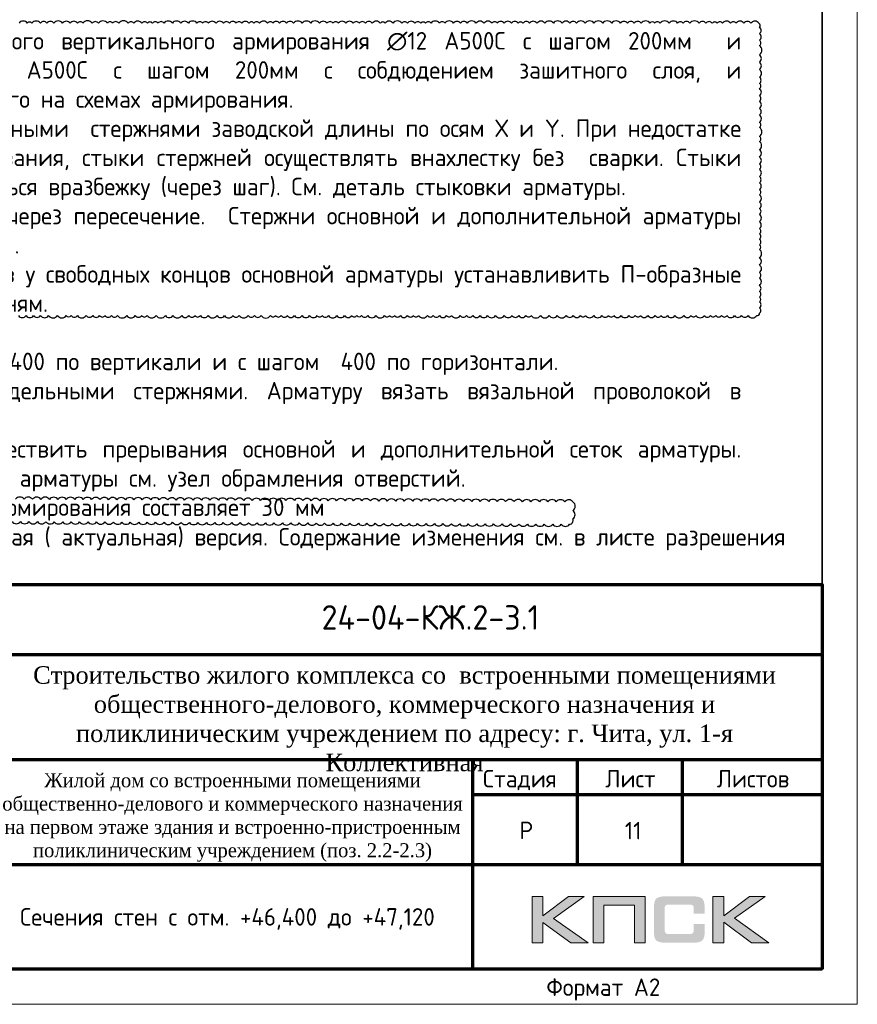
# Model space of a CAD drawing. Header units: millimetres. Extents: x 247266 to 730847, y -636031 to 10052.
# Tile 107 of 196: x 572686 to 584654, y -395758 to -381681. Entities that reach past the tile are written whole.
import ezdxf
from ezdxf.enums import TextEntityAlignment as Align

# ---------------------------------------------------------------- set-up
doc = ezdxf.new("R2010")
doc.units = ezdxf.units.MM
for name, color, linetype in [('PDF7_Text', 7, 'Continuous'), ('PDF8_Text', 7, 'Continuous'), ('Исправления', 1, 'Continuous'), ('Рамка печать', 7, 'Continuous'), ('ТОЛСТЫЕ_ОСНОВНЫЕ', 7, 'Continuous')]:
    doc.layers.add(name, color=color, linetype=linetype)
for name, color, linetype, lineweight in [('Выноски', 7, 'Continuous', 20), ('размер', 7, 'Continuous', 25), ('Рамка', 7, 'Continuous', 70), ('Текст', 7, 'Continuous', 25), ('ТОНКИЕ', 7, 'Continuous', 9)]:
    doc.layers.add(name, color=color, linetype=linetype, lineweight=lineweight)
doc.styles.add('GOST-2.304_Type-B', font='GOST_Common.ttf')
doc.styles.add('PDF Times New Roman', font='times.ttf')
doc.styles.add('style1', font='GOST_Common.ttf', dxfattribs={"height": 500})
doc.styles.add('ГОСТ', font='GOST_Common.ttf')

# ---------------------------------------------------------------- blocks, each defined once
blk = doc.blocks.new('*U3687')
at = {"layer": 'ТОЛСТЫЕ_ОСНОВНЫЕ', "lineweight": 35}
blk.add_lwpolyline([(20, 5), (589, 5), (589, 415), (20, 415)], close=True, dxfattribs=at)
at = {"layer": 'ТОНКИЕ'}
blk.add_lwpolyline([(0, 0), (594, 0), (594, 420), (0, 420)], close=True, dxfattribs=at)
at = {"layer": 'Текст', "style": 'style1'}
blk.add_text('Формат А2', height=2.5, dxfattribs=at).set_placement((549.57, 1.2))
blk = doc.blocks.new('11')
at = {"layer": 'Выноски'}
for p, q in [((47944, 66700), (47962, 66737)), ((47962, 66737), (47989, 66781)), ((47989, 66781), (48016, 66806)), ((48016, 66806), (48038, 66823)), ((48038, 66823), (48060, 66786)), ((48060, 66786), (48058, 66769)), ((47885, 66608), (47944, 66700))]:
    blk.add_line(p, q, dxfattribs=at)
blk.add_lwpolyline([(47863, 66761), (47937, 66865), (47843, 66458), (47885, 66564), (47905, 66616), (47954, 66628), (47979, 66606), (47957, 66539), (47937, 66487), (47947, 66458), (47991, 66470), (48051, 66611), (48041, 66569), (48023, 66505), (48023, 66448), (48065, 66448), (48090, 66529), (48110, 66608), (48043, 66369), (47972, 66275), (47954, 66344), (47991, 66389), (48078, 66431), (48142, 66470), (48154, 66441), (48204, 66512), (48246, 66606), (48209, 66455), (48204, 66418), (48295, 66574), (48265, 66463), (48265, 66455), (48312, 66453), (48342, 66529), (48347, 66584), (48337, 66465), (48349, 66453), (48401, 66569), (48443, 66616), (48461, 66678), (48466, 66727), (48436, 66811), (48399, 66754), (48399, 66618), (48389, 66549), (48374, 66507), (48416, 66564), (48441, 66576), (48451, 66524), (48433, 66482), (48419, 66453), (48424, 66428), (48458, 66421)], dxfattribs=at)
blk = doc.blocks.new('яяя')
at = {"lineweight": 30}
for points in [[(345424, 110432), (345425, 110410), (345424, 110397), (345417, 110379), (345406, 110350), (345390, 110319), (345357, 110275), (345310, 110221), (345265, 110176), (345198, 110110), (345161, 110077), (345133, 110066), (345116, 110066), (345102, 110075), (345090, 110091), (345082, 110115), (345074, 110146), (345066, 110182), (345064, 110206), (345067, 110234), (345077, 110278), (345095, 110320), (345114, 110361), (345134, 110395), (345159, 110428), (345195, 110469), (345228, 110506), (345284, 110560), (345331, 110595), (345379, 110625), (345435, 110648), (345486, 110670), (345532, 110686), (345573, 110696), (345605, 110698), (345621, 110695), (345635, 110687), (345648, 110671), (345656, 110649), (345659, 110625), (345659, 110583), (345656, 110553), (345647, 110523), (345635, 110489), (345387, 110033), (345349, 109985), (345311, 109948), (345247, 109889), (345209, 109858), (345192, 109844), (345180, 109837), (345157, 109833), (345150, 109835), (345140, 109842), (345135, 109856), (345138, 109881), (345148, 109892), (345183, 109930), (345267, 110024), (345343, 110105), (345455, 110213), (345617, 110343), (345775, 110456), (345811, 110526), (345838, 110607), (345890, 110740), (345902, 110771), (345698, 110295), (345672, 110226), (345626, 110132), (345572, 110032), (345518, 109953), (345481, 109918), (345497, 110001), (345567, 110147), (345655, 110301), (345760, 110442)], [(345481, 109918), (345476, 109896), (345475, 109874), (345485, 109861), (345506, 109866), (345539, 109891), (345632, 109983), (345968, 110450), (346022, 110527), (346029, 110560), (346027, 110579), (346026, 110590), (346010, 110605), (345993, 110609), (345975, 110601), (345962, 110584), (345954, 110562), (345857, 110421), (345783, 110292), (345741, 110183), (345701, 110079), (345665, 109985), (345660, 109952), (345666, 109929), (345669, 109915), (345682, 109910), (345702, 109914), (345735, 109941), (345846, 110007), (346065, 110160), (346075, 110193), (346070, 110217), (346066, 110236), (346052, 110241), (346030, 110241), (346007, 110228), (345978, 110203), (345960, 110164), (345892, 110010), (345895, 109986), (345904, 109966), (345925, 109964), (345969, 109968), (346045, 110000), (346218, 110114), (346261, 110154), (346280, 110184), (346282, 110210), (346278, 110225), (346263, 110229), (346241, 110222), (346220, 110198), (346162, 110049), (345989, 109904), (345932, 109849), (345906, 109805), (345891, 109739), (345890, 109690), (345899, 109652), (345924, 109647), (345956, 109655), (345980, 109674), (346058, 109838), (346158, 110046), (346261, 110098), (346314, 110120), (346292, 110079), (346269, 110036), (346261, 110008), (346267, 109998), (346293, 109998), (346363, 110039), (346445, 110095), (346421, 110068), (346414, 110040), (346407, 110011), (346416, 109990), (346466, 109972), (346509, 109977), (346574, 109984), (347172, 110293)], [(346586, 109971), (346543, 109917), (346509, 109873), (346489, 109825), (346475, 109767), (346472, 109710), (346478, 109675), (346485, 109641), (346501, 109621), (346517, 109602), (346542, 109589), (346568, 109592), (346605, 109620), (346680, 109731), (346736, 109842), (346865, 110115), (346962, 110290), (346969, 110318), (346979, 110360), (347013, 110403), (347056, 110434), (347091, 110450), (347109, 110450), (347121, 110434), (347115, 110405), (347072, 110355), (347012, 110307), (346924, 110222)]]:
    blk.add_lwpolyline(points, dxfattribs=at)
blk = doc.blocks.new('Патрушев')
at = {"color": 5, "lineweight": 25}
blk.add_lwpolyline([(58.5, -35.09), (59.7, -31.98), (60.22, -29.81), (60.47, -28.76), (60.76, -27.56), (61.06, -26.32), (61.37, -24.67), (61.64, -22.98), (61.77, -21.63), (61.83, -20.46), (61.74, -19.5), (61.5, -18.56), (61.27, -17.93), (60.96, -17.34), (60.63, -16.86), (60.45, -16.66), (60.39, -16.62), (60.25, -16.53), (60.03, -16.42), (59.74, -16.36), (59.56, -16.39), (59.41, -16.5), (59.32, -16.73), (59.32, -16.96), (59.41, -17.15), (61.8, -21.04), (63.12, -22.91), (63.7, -23.61), (64.53, -24.59), (65.48, -25.87), (66.43, -27.07), (66.87, -27.73), (67.42, -28.44), (67.68, -28.93), (68, -29.52), (68.38, -30.41), (68.65, -31), (68.82, -31.71), (68.89, -32.2), (68.93, -32.68), (68.9, -33.35), (68.81, -33.79), (68.57, -34.59), (68.27, -35.18), (67.92, -35.7), (67.56, -36.23), (66.92, -36.75), (66.44, -37.14), (65.93, -37.49), (65.34, -37.85), (64.79, -38.12), (64.12, -38.33), (63.56, -38.4), (62.54, -38.51), (61.58, -38.47), (60.89, -38.38), (60.1, -38.27), (59.25, -38.05), (58.41, -37.75), (57.66, -37.55), (56.61, -37.27), (55.88, -36.92), (54.92, -36.35), (53.85, -35.72), (53.05, -35.25), (52.17, -34.73), (51.27, -34.08), (50.13, -33.27), (49.09, -32.31), (47.96, -31.09), (47.07, -29.92), (46.05, -28.68), (45.23, -27.65), (44.74, -26.54), (44.28, -25.09), (44.05, -24.29), (43.98, -23.29), (43.94, -22.47), (43.99, -21.49), (44.18, -20.57), (44.46, -19.97), (44.74, -19.1), (45.02, -18.24), (45.49, -17.42), (45.85, -16.92), (46.39, -16.14), (46.99, -15.53), (47.83, -14.81), (48.65, -14.29), (49.43, -13.79), (50.53, -13.27), (51.57, -12.89), (52.65, -12.48), (54.17, -12.1), (55.44, -11.87), (56.95, -11.79), (58.35, -11.79), (59.63, -11.91), (61, -12.05), (62.71, -12.35), (64.46, -12.88), (66.16, -13.58), (67.55, -14.27), (68.88, -15.13), (70.02, -16.25), (71.14, -17.49), (71.67, -18.26), (72.28, -19.27)], dxfattribs=at)
blk = doc.blocks.new('штамп кж1.1')
at = {"layer": 'Рамка печать', "lineweight": 20}
h = blk.add_hatch(color=0, dxfattribs=at)
h.paths.add_polyline_path([(419458, -85094), (419234, -85094), (418867, -85370), (418867, -85094), (418712, -85094), (418712, -85757), (418867, -85757), (418867, -85466), (419264, -85757), (419512, -85757), (419019, -85406)])
h.paths.add_polyline_path([(419737, -85219), (420175, -85219), (420175, -85757), (420329, -85757), (420329, -85094), (420165, -85094), (419583, -85094), (419583, -85251), (419583, -85757), (419737, -85757)])
h.paths.add_polyline_path([(421451, -85091), (421295, -85091), (421295, -85754), (421451, -85754), (421451, -85462), (421847, -85754), (422095, -85754), (421602, -85403), (422041, -85091), (421818, -85091), (421451, -85367)])
blk.add_hatch(color=204, dxfattribs=at).paths.add_polyline_path([(421166, -85165), (421164, -85157), (421161, -85151), (421158, -85145), (421154, -85139), (421151, -85134), (421147, -85129), (421143, -85124), (421139, -85120), (421133, -85117), (421128, -85113), (421122, -85109), (421115, -85107), (421108, -85104), (421100, -85101), (421093, -85099), (421075, -85096), (421056, -85093), (421035, -85092), (421012, -85091), (420617, -85091), (420594, -85092), (420573, -85093), (420553, -85096), (420536, -85099), (420528, -85102), (420521, -85104), (420514, -85107), (420508, -85110), (420502, -85113), (420496, -85117), (420491, -85120), (420486, -85124), (420482, -85129), (420478, -85134), (420474, -85139), (420471, -85145), (420468, -85151), (420466, -85158), (420463, -85165), (420461, -85172), (420457, -85188), (420455, -85206), (420453, -85226), (420453, -85248), (420453, -85596), (420453, -85618), (420455, -85638), (420457, -85656), (420461, -85673), (420463, -85680), (420466, -85687), (420468, -85694), (420471, -85700), (420474, -85705), (420478, -85711), (420482, -85716), (420486, -85720), (420491, -85725), (420496, -85728), (420502, -85731), (420508, -85735), (420514, -85738), (420521, -85740), (420528, -85743), (420536, -85745), (420553, -85749), (420573, -85751), (420594, -85753), (420617, -85754), (421012, -85754), (421035, -85753), (421056, -85752), (421075, -85749), (421092, -85746), (421100, -85743), (421108, -85741), (421115, -85738), (421122, -85735), (421128, -85732), (421133, -85728), (421139, -85725), (421143, -85720), (421147, -85716), (421151, -85711), (421154, -85706), (421158, -85700), (421161, -85694), (421164, -85688), (421166, -85680), (421169, -85673), (421172, -85656), (421175, -85639), (421176, -85618), (421177, -85596), (421177, -85487), (421022, -85487), (421022, -85576), (421022, -85582), (421021, -85588), (421020, -85594), (421019, -85599), (421017, -85604), (421015, -85608), (421012, -85612), (421008, -85616), (421005, -85619), (421001, -85622), (420996, -85624), (420991, -85626), (420987, -85627), (420981, -85628), (420974, -85628), (420968, -85629), (420649, -85629), (420644, -85628), (420639, -85628), (420635, -85626), (420631, -85624), (420627, -85621), (420624, -85618), (420620, -85615), (420617, -85611), (420615, -85607), (420613, -85603), (420611, -85598), (420609, -85593), (420607, -85584), (420607, -85574), (420607, -85256), (420607, -85250), (420607, -85245), (420609, -85240), (420610, -85235), (420611, -85231), (420613, -85228), (420616, -85225), (420619, -85221), (420622, -85218), (420626, -85216), (420630, -85214), (420634, -85212), (420639, -85211), (420643, -85210), (420649, -85210), (420654, -85210), (420968, -85210), (420974, -85210), (420981, -85210), (420986, -85212), (420991, -85213), (420996, -85215), (421000, -85217), (421004, -85220), (421008, -85223), (421011, -85227), (421014, -85231), (421017, -85235), (421019, -85240), (421020, -85245), (421021, -85250), (421022, -85257), (421022, -85263), (421022, -85336), (421177, -85336), (421177, -85248), (421176, -85226), (421175, -85206), (421172, -85188), (421168, -85172)])
at = {"layer": 'Рамка', "color": 7}
for p, q in [((405358, -83134), (405358, -80634)), ((407358, -83134), (407358, -80634)), ((410858, -81634), (422858, -81634)), ((404358, -82634), (410858, -82634)), ((404358, -83134), (422858, -83134)), ((419358, -83134), (419358, -84634)), ((420858, -83134), (420858, -84634)), ((417858, -83634), (422858, -83634)), ((417858, -83634), (422858, -83634)), ((410858, -84634), (422858, -84634))]:
    blk.add_line(p, q, dxfattribs=at)
at = {"layer": 'Рамка'}
for p, q in [((406358, -86134), (406358, -80634)), ((408358, -86134), (408358, -80634)), ((408358, -80634), (408358, -86134)), ((409858, -80634), (409858, -86134)), ((409858, -86134), (409858, -80634)), ((410858, -80634), (410858, -86134)), ((417858, -83134), (417858, -86134))]:
    blk.add_line(p, q, dxfattribs=at)
at = {"layer": 'Рамка', "color": 7, "lineweight": 15}
for p, q in [((404358, -81134), (410858, -81134)), ((404358, -81634), (410858, -81634)), ((404358, -82134), (410858, -82134)), ((404358, -83634), (410858, -83634)), ((404358, -84134), (410858, -84134)), ((404358, -84634), (410858, -84634)), ((404358, -85134), (410858, -85134)), ((404358, -85634), (410858, -85634))]:
    blk.add_line(p, q, dxfattribs=at)
at = {"layer": 'Рамка'}
blk.add_lwpolyline([(422858, -86134), (404358, -86134), (404358, -80634), (422858, -80634)], close=True, dxfattribs=at)
at = {"layer": 'Рамка печать', "color": 0, "lineweight": 20}
for points in [[(418712, -85757), (418712, -85094), (418867, -85094), (418867, -85370), (419234, -85094), (419458, -85094), (419019, -85406), (419512, -85757), (419264, -85757), (418867, -85466), (418867, -85757), (418712, -85757)], [(419737, -85757), (419737, -85219), (420175, -85219), (420175, -85757), (420329, -85757), (420329, -85094), (420165, -85094), (419583, -85094), (419583, -85251), (419583, -85757), (419737, -85757)], [(421295, -85754), (421295, -85091), (421451, -85091), (421451, -85367), (421818, -85091), (422041, -85091), (421602, -85403), (422095, -85754), (421847, -85754), (421451, -85462), (421451, -85754), (421295, -85754)]]:
    blk.add_lwpolyline(points, close=True, dxfattribs=at)
at = {"color": 5, "xscale": 24.5, "yscale": 24.5, "zscale": 24.5}
blk.add_blockref('Патрушев', (407651, -82836), dxfattribs=at)
at = {"color": 2, "lineweight": 60, "xscale": 0.5, "yscale": 0.5, "zscale": 0.5}
blk.add_blockref('яяя', (236038, -140993), dxfattribs=at)
at = {"layer": 'Выноски', "color": 0}
blk.add_blockref('11', (360773, -151499), dxfattribs=at)
at = {"layer": 'PDF7_Text', "char_height": 248, "attachment_point": 7, "style": 'PDF Times New Roman'}
for s, insert in [('Патрушев', (406387, -83634)), ('09.25', (409908, -83561)), ('09.25', (409908, -85050)), ('Жукова', (406381, -86056)), ('09.25', (409908, -86042))]:
    blk.add_mtext(s, dxfattribs=dict(at, insert=insert))
at = {"layer": 'PDF7_Text', "insert": (406426, -85084), "char_height": 247.95, "attachment_point": 7, "style": 'PDF Times New Roman'}
blk.add_mtext_dynamic_manual_height_columns('{\\C256;Куликов}', width=2000, gutter_width=1250, heights=[0], dxfattribs=at)
at = {"layer": 'PDF8_Text', "char_height": 248, "attachment_point": 7, "style": 'PDF Times New Roman'}
for s, insert in [('ГИП', (404451, -83561)), ('Исполнит.', (404432, -85007)), ('Н.контр.', (404445, -86056))]:
    blk.add_mtext(s, dxfattribs=dict(at, insert=insert))
at = {"layer": 'Текст', "color": 7, "style": 'ГОСТ'}
blk.add_text('24-04-КЖ.2-3.1', height=350, dxfattribs=at).set_placement((417259, -81103), align=Align.MIDDLE_CENTER)
for s, p in [('Изм.', (404622, -82993)), ('Лист', (406561, -82996)), ('N док.', (407423, -82993)), ('Подпись', (408601, -83008)), ('Дата', (410023, -83008)), ('Стадия', (418009, -83534)), ('Лист', (419758, -83534)), ('Листов', (421350, -83534)), ('Р', (418530, -84272))]:
    blk.add_text(s, height=250, dxfattribs=at).set_placement(p)
at = {"layer": 'Текст', "color": 7, "style": 'ГОСТ', "width": 0.9}
blk.add_text('Кол.уч.', height=250, dxfattribs=at).set_placement((405423, -82992))
at = {"layer": 'Текст', "color": 7, "attachment_point": 1, "style": 'ГОСТ'}
for s, width, heights, insert, char_height in [('\\pxqc;{\\fTimes New Roman|b0|i0|c204|p18;\\C256;Строительство жилого комплекса со  встроенными помещениями общественного-делового, коммерческого назначения и поликлиническим учреждением по адресу: г. Чита, ул. 1-я Коллективная}', 11543.07, [0], (411117, -81801), 250), ('\\pxqc;{\\fTimes New Roman|b0|i0|c204|p18;\\C256;Жилой дом со встроенными помещениями общественно-делового и коммерческого назначения на первом этаже здания и встроенно-пристроенным поликлиническим учреждением (поз. 2.2-2.3)\\P}', 7000, [1500], (410844, -83331), 200)]:
    blk.add_mtext_dynamic_manual_height_columns(s, width=width, gutter_width=12.5, heights=heights, dxfattribs=dict(at, insert=insert, char_height=char_height))

msp = doc.modelspace()

# ---------------------------------------------------------------- linework, layer by layer
at = {"layer": 'Исправления'}
for points in [[(572667.43, -385911.5, 0.52056705), (572777.5, -385911.5, 0.52056705), (572883.25, -385911.5, 0.52056705), (572984.47, -385911.5, 0.52056705), (573099.7, -385911.5, 0.52056705), (573227.68, -385911.5, 0.52056705), (573351.89, -385911.5, 0.52056705), (573420.82, -385911.5, 0.52056705), (573511.21, -385911.5, 0.52056705), (573636.22, -385911.5, 0.52056705), (573729.53, -385911.5, 0.52056705), (573827.43, -385911.5, 0.52056705), (573905.07, -385911.5, 0.52056705), (573997, -385911.5, 0.52056705), (574083.29, -385911.5, 0.52056705), (574214.89, -385911.5, 0.52056705), (574338.58, -385911.5, 0.52056705), (574429.19, -385911.5, 0.52056705), (574507.48, -385911.5, 0.52056705), (574636.61, -385911.5, 0.52056705), (574767.53, -385911.5, 0.52056705), (574875.67, -385911.5, 0.52056705), (575001.16, -385911.5, 0.52056705), (575104.02, -385911.5, 0.52056705), (575190.26, -385911.5, 0.52056705), (575268.62, -385911.5, 0.52056705), (575377.59, -385911.5, 0.52056705), (575506.05, -385911.5, 0.52056705), (575611.98, -385911.5, 0.52056705), (575734.71, -385911.5, 0.52056705), (575821.75, -385911.5, 0.52056705), (575951.36, -385911.5, 0.52056705), (576041.1, -385911.5, 0.52056705), (576137.15, -385911.5, 0.52056705), (576270.22, -385911.5, 0.52056705), (576343.03, -385911.5, 0.52056705), (576421.41, -385911.5, 0.52056705), (576510.5, -385911.5, 0.52056705), (576613.2, -385911.5, 0.52056705), (576720.66, -385911.5, 0.52056705), (576828.68, -385911.5, 0.52056705), (576935.48, -385911.5, 0.52056705), (577009.49, -385911.5, 0.52056705), (577096.46, -385911.5, 0.52056705), (577218.61, -385911.5, 0.52056705), (577326.32, -385911.5, 0.52056705), (577430.88, -385911.5, 0.52056705), (577503.55, -385911.5, 0.52056705), (577571.51, -385911.5, 0.52056705), (577661.21, -385911.5, 0.52056705), (577776.8, -385911.5, 0.52056705), (577899.72, -385911.5, 0.52056705), (577970.74, -385911.5, 0.52056705), (578045.14, -385911.5, 0.52056705), (578125.65, -385911.5, 0.52056705), (578228.11, -385911.5, 0.52056705), (578310.05, -385911.5, 0.52056705), (578385.58, -385911.5, 0.52056705), (578513.81, -385911.5, 0.52056705), (578594.89, -385911.5, 0.52056705), (578683.62, -385911.5, 0.52056705), (578787.01, -385911.5, 0.52056705), (578858.41, -385911.5, 0.52056705), (578981.95, -385911.5, 0.52056705), (579070.74, -385911.5, 0.52056705), (579161.47, -385911.5, 0.52056705), (579265.18, -385911.5, 0.52056705), (579371.41, -385911.5, 0.52056705), (579485.43, -385911.5, 0.52056705), (579611.02, -385911.5, 0.52056705), (579720.8, -385911.5, 0.52056705), (579816.57, -385911.5, 0.52056705), (579919.59, -385911.5, 0.52056705), (579996.04, -385911.5, 0.52056705), (580127.41, -385911.5, 0.52056705), (580252.78, -385911.5, 0.52056705), (580366.82, -385911.5, 0.52056705), (580495.21, -385911.5, 0.52056705), (580595.65, -385911.5, 0.52056705), (580699.64, -385911.5, 0.52056705), (580771.99, -385911.5, 0.52056705), (580887.84, -385911.5, 0.52056705), (581003.94, -385911.5, 0.52056705), (581097.79, -385911.5, 0.52056705), (581177.14, -385911.5, 0.52056705), (581280.96, -385911.5, 0.52056705), (581390.13, -385911.5, 0.52056705), (581481.88, -385911.5, 0.52056705), (581558.78, -385911.5, 0.52056705), (581661.93, -385911.5, 0.52056705), (581766.64, -385911.5, 0.52056705), (581849.64, -385911.5, 0.52056705), (581943.71, -385911.5, 0.52056705), (582048.82, -385911.5, 0.52056705), (582175.39, -385911.5, 0.52056705), (582278.49, -385911.5, 0.52056705), (582348.63, -385911.5, 0.52056705), (582469.58, -385911.5, 0.52056705), (582556.73, -385911.5, 0.52056705), (582633.08, -385911.5, 0.52056705), (582713.88, -385911.5, 0.52056705), (582792.04, -385911.5, 0.52056705), (582898.9, -385911.5, 0.52056705), (582998.52, -385911.5, 0.52056705), (583093.24, -385911.5, 0.52056705), (583219.15, -385911.5, 0.52056705), (583257.06, -385876.55, 0.52056705), (583257.06, -385802.58, 0.52056705), (583257.06, -385715.11, 0.52056705), (583257.06, -385647.05, 0.52056705), (583257.06, -385565.37, 0.52056705), (583257.06, -385479.76, 0.52056705), (583257.06, -385373.04, 0.52056705), (583257.06, -385296.93, 0.52056705), (583257.06, -385188.23, 0.52056705), (583257.06, -385082.9, 0.52056705), (583257.06, -384967.28, 0.52056705), (583257.06, -384900, 0.52056705), (583257.06, -384817.79, 0.52056705), (583257.06, -384742.73, 0.52056705), (583257.06, -384667.87, 0.52056705), (583257.06, -384567.84, 0.52056705), (583257.06, -384462.55, 0.52056705), (583257.06, -384378.96, 0.52056705), (583257.06, -384288.45, 0.52056705), (583257.06, -384182.93, 0.52056705), (583257.06, -384113.26, 0.52056705), (583257.06, -384013.04, 0.52056705), (583257.06, -383925.01, 0.52056705), (583257.06, -383817.73, 0.52056705), (583257.06, -383746.09, 0.52056705), (583257.06, -383644.28, 0.52056705), (583257.06, -383538.1, 0.52056705), (583257.06, -383423.61, 0.52056705), (583257.06, -383349.52, 0.52056705), (583257.06, -383220.96, 0.52056705), (583257.06, -383149.73, 0.52056705), (583257.06, -383042.21, 0.52056705), (583257.06, -382950.77, 0.52056705), (583257.06, -382846.77, 0.52056705), (583257.06, -382768.02, 0.52056705), (583257.06, -382666.81, 0.52056705), (583257.06, -382592.02, 0.52056705), (583257.06, -382504.05, 0.52056705), (583257.06, -382394.33, 0.52056705), (583257.06, -382289.74, 0.52056705), (583257.06, -382182.08, 0.52056705), (583257.06, -382050.87, 0.52056705), (583257.06, -381975.91, 0.52056705), (583257.06, -381879.88, 0.52056705), (583257.06, -381790.68, 0.52056705), (583249.07, -381731.58, 0.52056705), (583134.11, -381731.58, 0.52056705), (583035.36, -381731.58, 0.52056705), (582919.75, -381731.58, 0.52056705), (582843.79, -381731.58, 0.52056705), (582728.4, -381731.58, 0.52056705), (582652.44, -381731.58, 0.52056705), (582582.49, -381731.58, 0.52056705), (582491.94, -381731.58, 0.52056705), (582393.14, -381731.58, 0.52056705), (582262.4, -381731.58, 0.52056705), (582164.91, -381731.58, 0.52056705), (582086.58, -381731.58, 0.52056705), (581966.95, -381731.58, 0.52056705), (581837.54, -381731.58, 0.52056705), (581760.48, -381731.58, 0.52056705), (581691.32, -381731.58, 0.52056705), (581568.59, -381731.58, 0.52056705), (581467.83, -381731.58, 0.52056705), (581369.09, -381731.58, 0.52056705), (581271.99, -381731.58, 0.52056705), (581145.74, -381731.58, 0.52056705), (581016.33, -381731.58, 0.52056705), (580891.28, -381731.58, 0.52056705), (580765.99, -381731.58, 0.52056705), (580643.95, -381731.58, 0.52056705), (580548.08, -381731.58, 0.52056705), (580435.42, -381731.58, 0.52056705), (580313.01, -381731.58, 0.52056705), (580191.75, -381731.58, 0.52056705), (580076.66, -381731.58, 0.52056705), (579971.59, -381731.58, 0.52056705), (579878.56, -381731.58, 0.52056705), (579806.8, -381731.58, 0.52056705), (579714.51, -381731.58, 0.52056705), (579607.82, -381731.58, 0.52056705), (579510.85, -381731.58, 0.52056705), (579436.08, -381731.58, 0.52056705), (579321.16, -381731.58, 0.52056705), (579205.8, -381731.58, 0.52056705), (579078.96, -381731.58, 0.52056705), (578984.75, -381731.58, 0.52056705), (578885.34, -381731.58, 0.52056705), (578761.59, -381731.58, 0.52056705), (578682.86, -381731.58, 0.52056705), (578563.44, -381731.58, 0.52056705), (578485.3, -381731.58, 0.52056705), (578418.54, -381731.58, 0.52056705), (578333.41, -381731.58, 0.52056705), (578225.25, -381731.58, 0.52056705), (578146.46, -381731.58, 0.52056705), (578021.24, -381731.58, 0.52056705), (577909.22, -381731.58, 0.52056705), (577838.84, -381731.58, 0.52056705), (577724.18, -381731.58, 0.52056705), (577627.71, -381731.58, 0.52056705), (577538.86, -381731.58, 0.52056705), (577452.39, -381731.58, 0.52056705), (577347.49, -381731.58, 0.52056705), (577238.68, -381731.58, 0.52056705), (577165.05, -381731.58, 0.52056705), (577077.91, -381731.58, 0.52056705), (576968.01, -381731.58, 0.52056705), (576844.49, -381731.58, 0.52056705), (576722.75, -381731.58, 0.52056705), (576600.84, -381731.58, 0.52056705), (576500.11, -381731.58, 0.52056705), (576398.45, -381731.58, 0.52056705), (576304.53, -381731.58, 0.52056705), (576227.73, -381731.58, 0.52056705), (576113.14, -381731.58, 0.52056705), (576033.84, -381731.58, 0.52056705), (575961.57, -381731.58, 0.52056705), (575860.18, -381731.58, 0.52056705), (575778.38, -381731.58, 0.52056705), (575683.46, -381731.58, 0.52056705), (575597.25, -381731.58, 0.52056705), (575491.35, -381731.58, 0.52056705), (575381.7, -381731.58, 0.52056705), (575302.11, -381731.58, 0.52056705), (575218.19, -381731.58, 0.52056705), (575096.32, -381731.58, 0.52056705), (574987.75, -381731.58, 0.52056705), (574867.74, -381731.58, 0.52056705), (574749.82, -381731.58, 0.52056705), (574662.79, -381731.58, 0.52056705), (574583.4, -381731.58, 0.52056705), (574511.6, -381731.58, 0.52056705), (574431.23, -381731.58, 0.52056705), (574316.67, -381731.58, 0.52056705), (574236.28, -381731.58, 0.52056705), (574102.98, -381731.58, 0.52056705), (574013.02, -381731.58, 0.52056705), (573939.04, -381731.58, 0.52056705), (573812.74, -381731.58, 0.52056705), (573722.39, -381731.58, 0.52056705), (573589.84, -381731.58, 0.52056705), (573512.38, -381731.58, 0.52056705), (573407.85, -381731.58, 0.52056705), (573298.75, -381731.58, 0.52056705), (573174.26, -381731.58, 0.52056705), (573075.87, -381731.58, 0.52056705), (572981.62, -381731.58, 0.52056705), (572861.05, -381731.58, 0.52056705), (572793.97, -381731.58, 0.52056705), (572677.69, -381731.58, 0.52056705)], [(572577, -388855.78, 0.52056705), (572697.72, -388856.37, 0.52056705), (572818.43, -388856.97, 0.52056705), (572939.15, -388857.56, 0.52056705), (573059.87, -388858.15, 0.52056705), (573180.58, -388858.75, 0.52056705), (573301.3, -388859.34, 0.52056705), (573422.01, -388859.93, 0.52056705), (573542.73, -388860.53, 0.52056705), (573663.44, -388861.12, 0.52056705), (573784.16, -388861.71, 0.52056705), (573904.88, -388862.31, 0.52056705), (574025.59, -388862.9, 0.52056705), (574146.31, -388863.5, 0.52056705), (574267.02, -388864.09, 0.52056705), (574387.74, -388864.68, 0.52056705), (574508.46, -388865.28, 0.52056705), (574629.17, -388865.87, 0.52056705), (574749.89, -388866.46, 0.52056705), (574870.6, -388867.06, 0.52056705), (574991.32, -388867.65, 0.52056705), (575112.04, -388868.24, 0.52056705), (575232.75, -388868.84, 0.52056705), (575353.47, -388869.43, 0.52056705), (575474.18, -388870.02, 0.52056705), (575594.9, -388870.62, 0.52056705), (575715.61, -388871.21, 0.52056705), (575836.33, -388871.81, 0.52056705), (575957.05, -388872.4, 0.52056705), (576077.76, -388872.99, 0.52056705), (576198.48, -388873.59, 0.52056705), (576319.19, -388874.18, 0.52056705), (576439.91, -388874.77, 0.52056705), (576560.63, -388875.37, 0.52056705), (576681.34, -388875.96, 0.52056705), (576802.06, -388876.55, 0.52056705), (576922.77, -388877.15, 0.52056705), (577043.49, -388877.74, 0.52056705), (577164.21, -388878.34, 0.52056705), (577284.92, -388878.93, 0.52056705), (577405.64, -388879.52, 0.52056705), (577526.35, -388880.12, 0.52056705), (577647.07, -388880.71, 0.52056705), (577767.78, -388881.3, 0.52056705), (577888.5, -388881.9, 0.52056705), (578009.22, -388882.49, 0.52056705), (578129.93, -388883.08, 0.52056705), (578250.65, -388883.68, 0.52056705), (578371.36, -388884.27, 0.52056705), (578492.08, -388884.86, 0.52056705), (578612.8, -388885.46, 0.52056705), (578733.51, -388886.05, 0.52056705), (578854.23, -388886.65, 0.52056705), (578974.94, -388887.24, 0.52056705), (579095.66, -388887.83, 0.52056705), (579216.38, -388888.43, 0.52056705), (579337.09, -388889.02, 0.52056705), (579457.81, -388889.61, 0.52056705), (579578.52, -388890.21, 0.52056705), (579699.24, -388890.8, 0.52056705), (579819.95, -388891.39, 0.52056705), (579940.67, -388891.99, 0.52056705), (580061.39, -388892.58, 0.52056705), (580182.1, -388893.17, 0.52056705), (580302.82, -388893.77, 0.52056705), (580423.53, -388894.36, 0.52056705), (580544.25, -388894.96, 0.52056705), (580589.68, -388818.69, 0.52056705), (580591.58, -388697.99, 0.52056705), (580593.49, -388577.28, 0.52056705), (580474.32, -388575.18, 0.52056705), (580353.6, -388574.59, 0.52056705), (580232.88, -388573.99, 0.52056705), (580112.17, -388573.4, 0.52056705), (579991.45, -388572.81, 0.52056705), (579870.74, -388572.21, 0.52056705), (579750.02, -388571.62, 0.52056705), (579629.3, -388571.02, 0.52056705), (579508.59, -388570.43, 0.52056705), (579387.87, -388569.84, 0.52056705), (579267.16, -388569.24, 0.52056705), (579146.44, -388568.65, 0.52056705), (579025.73, -388568.06, 0.52056705), (578905.01, -388567.46, 0.52056705), (578784.29, -388566.87, 0.52056705), (578663.58, -388566.28, 0.52056705), (578542.86, -388565.68, 0.52056705), (578422.15, -388565.09, 0.52056705), (578301.43, -388564.5, 0.52056705), (578180.71, -388563.9, 0.52056705), (578060, -388563.31, 0.52056705), (577939.28, -388562.71, 0.52056705), (577818.57, -388562.12, 0.52056705), (577697.85, -388561.53, 0.52056705), (577577.13, -388560.93, 0.52056705), (577456.42, -388560.34, 0.52056705), (577335.7, -388559.75, 0.52056705), (577214.99, -388559.15, 0.52056705), (577094.27, -388558.56, 0.52056705), (576973.56, -388557.97, 0.52056705), (576852.84, -388557.37, 0.52056705), (576732.12, -388556.78, 0.52056705), (576611.41, -388556.19, 0.52056705), (576490.69, -388555.59, 0.52056705), (576369.98, -388555, 0.52056705), (576249.26, -388554.4, 0.52056705), (576128.54, -388553.81, 0.52056705), (576007.83, -388553.22, 0.52056705), (575887.11, -388552.62, 0.52056705), (575766.4, -388552.03, 0.52056705), (575645.68, -388551.44, 0.52056705), (575524.96, -388550.84, 0.52056705), (575404.25, -388550.25, 0.52056705), (575283.53, -388549.66, 0.52056705), (575162.82, -388549.06, 0.52056705), (575042.1, -388548.47, 0.52056705), (574921.39, -388547.88, 0.52056705), (574800.67, -388547.28, 0.52056705), (574679.95, -388546.69, 0.52056705), (574559.24, -388546.09, 0.52056705), (574438.52, -388545.5, 0.52056705), (574317.81, -388544.91, 0.52056705), (574197.09, -388544.31, 0.52056705), (574076.37, -388543.72, 0.52056705), (573955.66, -388543.13, 0.52056705), (573834.94, -388542.53, 0.52056705), (573714.23, -388541.94, 0.52056705), (573593.51, -388541.35, 0.52056705), (573472.79, -388540.75, 0.52056705), (573352.08, -388540.16, 0.52056705), (573231.36, -388539.56, 0.52056705), (573110.65, -388538.97, 0.52056705), (572989.93, -388538.38, 0.52056705), (572869.22, -388537.78, 0.52056705), (572748.5, -388537.19, 0.52056705), (572627.78, -388536.6, 0.52056705)]]:
    msp.add_lwpolyline(points, format="xyb", dxfattribs=at)

# ---------------------------------------------------------------- block references
at = {"xscale": 100, "yscale": 100, "zscale": 100}
msp.add_blockref('*U3687', (525254.49, -395757.64, 3100), dxfattribs=at)
at = {"layer": 'размер'}
msp.add_blockref('штамп кж1.1', (161296.16, -309123.42, 3100), dxfattribs=at)

# ---------------------------------------------------------------- texts
at = {"ltscale": 100, "insert": (565546.66, -381857.51), "char_height": 250, "width": 17398.1241, "attachment_point": 1, "style": 'GOST-2.304_Type-B'}
msp.add_mtext('\\pxi-3,l3,qj,t3;{\\C7;1.^IАрмирование стен  состоит из основного вертикального армирования ∅12 А500С с шагом 200мм  и горизонтального армирования  ∅10 А500С с шагом 200мм с собдюдением зашитного слоя, и дополнительного армирования, указанного на схемах армирования.\\P2.^IАрмирование стен предусмотрено отдельными  стержнями заводской длины по осям Х и Y. При недостатке заводской длины стержней для армирования, стыки стержней осуществлять внахлестку без  сварки. Стыки арматуры внахлестку должны располагаться вразбежку (через шаг). См. деталь стыковки арматуры.\\P3.^IАрматуру вязать вязальной проволокой через пересечение.  Стержни основной и дополнительной арматуры укладывать в соответствии с сечениями .\\P4.^IПо периметру стен, отверстий и проемов у свободных концов основной арматуры устанавливить П-образные элементы  Х4 по горизонтальным стержням.\\P}5.^IОбщие примечания см. лист 1\\P6.^IШпильки поз.Х2 устанавливать с шагом 400 по вертикали и с шагом  400 по горизонтали.\\P7.^IАрмирование пилонов  выполнять отдельными стержнями. Арматуру вязать вязальной проволокой в каждом пересечении.\\P{\\C7;8.^IВ местах расположения отверстий осуществить прерывания основной и дополнительной сеток арматуры. Отверстия обрамляются двумя стержнями арматуры см. узел обрамления отверстий.\\P9.^IРазмер защитного слоя для элементов армирования составляет 30 мм}', dxfattribs=at)
at = {"layer": 'Исправления', "insert": (565394.46, -388949.22), "char_height": 250, "width": 18219.6597, "attachment_point": 1, "style": 'ГОСТ'}
msp.add_mtext('\\pxi-2,l2,sm1;В выделенной области представлена замененная ( актуальная) версия. Содержание изменения см. в листе разрешения на внесение изменений', dxfattribs=at)
at = {"layer": 'Текст', "char_height": 250, "attachment_point": 1, "style": 'ГОСТ'}
for s, insert in [('\\pxqcsm1.5000;\\P11', (577952.38, -392524.78)), ('\\pxsm1.5,qc;\\PСечения стен с отм. +46,400 до +47,120', (572154.49, -393757.64, 3100))]:
    msp.add_mtext_dynamic_manual_height_columns(s, width=7000, gutter_width=12.5, heights=[1500], dxfattribs=dict(at, insert=insert))

doc.saveas('drawing.dxf')
